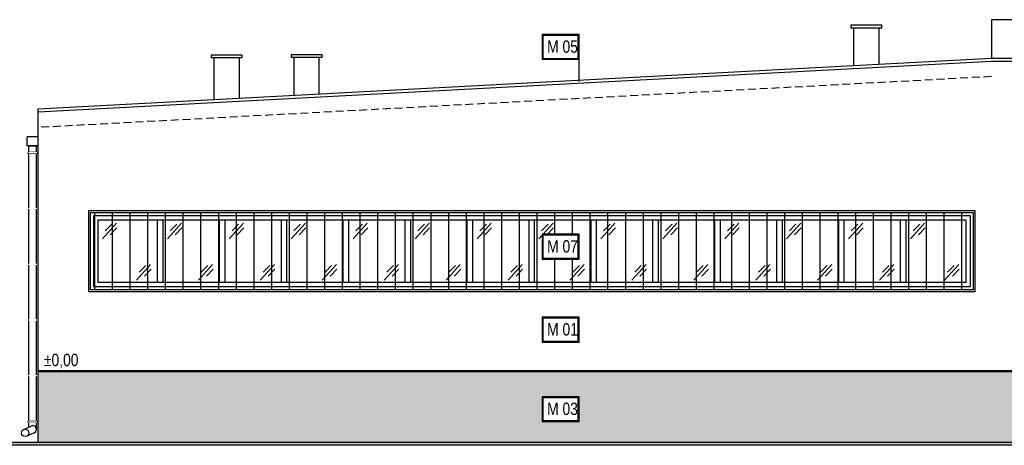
# Model space of a CAD drawing. Header units: millimetres. Extents: x 59331 to 112314, y -16110 to 34390.
# Tile 50 of 198: x 76401 to 77991, y -3573 to -2886. Entities that reach past the tile are written whole.
import ezdxf

# ---------------------------------------------------------------- set-up
doc = ezdxf.new("R2010")
doc.units = ezdxf.units.MM
doc.set_wipeout_variables(frame=1)
doc.linetypes.add('DASHEDX2', pattern=[38.1, 25.4, -12.7])
for name, color, linetype in [('_HSA_HATCH ELEWACJA', 8, 'Continuous'), ('_HSA_OPIS', 43, 'Continuous'), ('_HSA_PRZERYWANE', 153, 'DASHEDX2'), ('_HSA_STOLARKA_ZEWNĘTRZNA', 132, 'Continuous'), ('_HSA_WIDOKOWE', 1, 'Continuous'), ('_HSA_WIDOKOWE_CIENKIE', 8, 'Continuous'), ('_HSA_ŚCIANY_KONSTRUKCYJNE', 3, 'Continuous')]:
    doc.layers.add(name, color=color, linetype=linetype)
doc.layers.add('_HSA_POMOC', color=120, linetype='Continuous', plot=False)
doc.styles.add('ARIAL_100', font='Arial.ttf', dxfattribs={"width": 0.8, "height": 20})

# ---------------------------------------------------------------- blocks, each defined once
blk = doc.blocks.new('A$Cc038301c')
blk.add_wipeout([(0, 115), (0, 0), (1415, 0), (1415, 115)])
for p, q in [((103, 7), (103, 108)), ((112, 7), (112, 108)), ((203, 7), (203, 108)), ((212, 7), (212, 108)), ((303, 7), (303, 108)), ((312, 7), (312, 108)), ((403, 7), (403, 108)), ((412, 7), (412, 108)), ((503, 7), (503, 108)), ((512, 7), (512, 108)), ((603, 7), (603, 108)), ((612, 7), (612, 108)), ((703, 7), (703, 108)), ((712, 7), (712, 108)), ((803, 7), (803, 108)), ((812, 7), (812, 108)), ((903, 7), (903, 108)), ((912, 7), (912, 108)), ((1003, 7), (1003, 108)), ((1012, 7), (1012, 108)), ((1103, 7), (1103, 108)), ((1112, 7), (1112, 108)), ((1203, 7), (1203, 108)), ((1212, 7), (1212, 108)), ((1303, 7), (1303, 108)), ((1312, 7), (1312, 108))]:
    blk.add_line(p, q)
at = {"ltscale": 10}
for points in [[(0, 115), (1415, 115), (1415, 0), (0, 0)], [(7, 108), (1408, 108), (1408, 7), (7, 7)]]:
    blk.add_lwpolyline(points, close=True, dxfattribs=at)
at = {"layer": '_HSA_WIDOKOWE_CIENKIE', "color": 9}
for points in [[(13.9, 77.5), (36.7, 102.7)], [(18.3, 90.2), (29, 101.1)], [(118.9, 77.5), (141.7, 102.7)], [(123.3, 90.2), (134, 101.1)], [(218.9, 77.5), (241.7, 102.7)], [(223.3, 90.2), (234, 101.1)], [(318.9, 77.5), (341.7, 102.7)], [(323.3, 90.2), (334, 101.1)], [(418.9, 77.5), (441.7, 102.7)], [(423.3, 90.2), (434, 101.1)], [(518.9, 77.5), (541.7, 102.7)], [(523.3, 90.2), (534, 101.1)], [(618.9, 77.5), (641.7, 102.7)], [(623.3, 90.2), (634, 101.1)], [(718.9, 77.5), (741.7, 102.7)], [(723.3, 90.2), (734, 101.1)], [(818.9, 77.5), (841.7, 102.7)], [(823.3, 90.2), (834, 101.1)], [(918.9, 77.5), (941.7, 102.7)], [(923.3, 90.2), (934, 101.1)], [(1018.9, 77.5), (1041.7, 102.7)], [(1023.3, 90.2), (1034, 101.1)], [(1118.9, 77.5), (1141.7, 102.7)], [(1123.3, 90.2), (1134, 101.1)], [(1218.9, 77.5), (1241.7, 102.7)], [(1223.3, 90.2), (1234, 101.1)], [(1318.9, 77.5), (1341.7, 102.7)], [(1323.3, 90.2), (1334, 101.1)], [(26.7, 84), (37.4, 94.9)], [(131.7, 84), (142.4, 94.9)], [(231.7, 84), (242.4, 94.9)], [(331.7, 84), (342.4, 94.9)], [(431.7, 84), (442.4, 94.9)], [(531.7, 84), (542.4, 94.9)], [(631.7, 84), (642.4, 94.9)], [(731.7, 84), (742.4, 94.9)], [(831.7, 84), (842.4, 94.9)], [(931.7, 84), (942.4, 94.9)], [(1031.7, 84), (1042.4, 94.9)], [(1131.7, 84), (1142.4, 94.9)], [(1231.7, 84), (1242.4, 94.9)], [(1331.7, 84), (1342.4, 94.9)], [(69, 10.8), (91.9, 36)], [(73.5, 23.5), (84.2, 34.4)], [(169, 10.8), (191.9, 36)], [(173.5, 23.5), (184.2, 34.4)], [(269, 10.8), (291.9, 36)], [(273.5, 23.5), (284.2, 34.4)], [(369, 10.8), (391.9, 36)], [(373.5, 23.5), (384.2, 34.4)], [(469, 10.8), (491.9, 36)], [(473.5, 23.5), (484.2, 34.4)], [(569, 10.8), (591.9, 36)], [(573.5, 23.5), (584.2, 34.4)], [(669, 10.8), (691.9, 36)], [(673.5, 23.5), (684.2, 34.4)], [(769, 10.8), (791.9, 36)], [(773.5, 23.5), (784.2, 34.4)], [(869, 10.8), (891.9, 36)], [(873.5, 23.5), (884.2, 34.4)], [(969, 10.8), (991.9, 36)], [(973.5, 23.5), (984.2, 34.4)], [(1069, 10.8), (1091.9, 36)], [(1073.5, 23.5), (1084.2, 34.4)], [(1169, 10.8), (1191.9, 36)], [(1173.5, 23.5), (1184.2, 34.4)], [(1269, 10.8), (1291.9, 36)], [(1273.5, 23.5), (1284.2, 34.4)], [(1374, 10.8), (1396.9, 36)], [(1378.5, 23.5), (1389.2, 34.4)], [(81.9, 17.3), (92.6, 28.2)], [(181.9, 17.3), (192.6, 28.2)], [(281.9, 17.3), (292.6, 28.2)], [(381.9, 17.3), (392.6, 28.2)], [(481.9, 17.3), (492.6, 28.2)], [(581.9, 17.3), (592.6, 28.2)], [(681.9, 17.3), (692.6, 28.2)], [(781.9, 17.3), (792.6, 28.2)], [(881.9, 17.3), (892.6, 28.2)], [(981.9, 17.3), (992.6, 28.2)], [(1081.9, 17.3), (1092.6, 28.2)], [(1181.9, 17.3), (1192.6, 28.2)], [(1281.9, 17.3), (1292.6, 28.2)], [(1386.9, 17.3), (1397.6, 28.2)]]:
    blk.add_lwpolyline(points, dxfattribs=at)
blk = doc.blocks.new('A$C7b78dd1b')
at = {"transparency": 33554687}
h = blk.add_hatch(dxfattribs=at)
h.set_pattern_fill('ANSI31', color=256, scale=9, angle=45)
h.set_pattern_definition([(90, (-715.5, 128), (-28.575, 0), [])])
h.paths.add_polyline_path([(-1428, 128), (-3, 128), (-3, 3), (-1428, 3)])
for points in [[(-1431, 131), (0, 131), (0, 0), (-1431, 0)], [(-1428, 128), (-3, 128), (-3, 3), (-1428, 3)]]:
    blk.add_lwpolyline(points, close=True)
blk = doc.blocks.new('*U353')
at = {"layer": '_HSA_POMOC'}
for p, q in [((-12.6, -478.3), (-11.6, -478.3)), ((-12.1, -477.8), (-12.1, -478.8))]:
    blk.add_line(p, q, dxfattribs=at)
blk.add_wipeout([(-6, 0), (6, 0), (6, -457.6), (6, -458), (5.9, -458.4), (5.9, -458.8), (5.8, -459.2), (5.7, -459.6), (5.5, -460), (5.3, -460.5), (5.1, -460.8), (4.9, -461.1), (4.6, -461.5), (4.4, -461.7), (4, -462.1), (3.7, -462.3), (3.4, -462.6), (3.1, -462.8), (2.7, -463), (2.6, -463.1), (-9.5, -468.7), (-9.8, -468.9), (-10.3, -469), (-10.7, -469.2), (-11.2, -469.2), (-11.6, -469.3), (-12.1, -469.3), (-12.6, -469.3), (-13, -469.3), (-13.6, -469.1), (-13.9, -469), (-14.2, -468.9), (-14.7, -468.7), (-14.9, -468.6), (-15.2, -468.4), (-15.6, -468.2), (-15.8, -468), (-16.1, -467.8), (-16.3, -467.6), (-16.6, -467.3), (-16.8, -467), (-17.1, -466.7), (-17.3, -466.3), (-17.4, -466), (-17.6, -465.7), (-17.7, -465.4), (-17.8, -465.1), (-17.9, -464.8), (-18, -464.4), (-18.1, -464.1), (-18.1, -463.7), (-18.1, -463.3), (-18.1, -463.1), (-18.1, -462.7), (-18, -462.3), (-18, -462), (-17.8, -461.6), (-17.7, -461.3), (-17.6, -460.9), (-17.5, -460.7), (-17.3, -460.3), (-17, -459.9), (-16.9, -459.7), (-16.6, -459.4), (-16.4, -459.2), (-16.1, -458.9), (-16, -458.7), (-15.8, -458.6), (-15.5, -458.4), (-15.2, -458.2), (-15.1, -458.1), (-14.9, -458), (-14.9, -458), (-6, -453.8)])
for p, q in [((-6, 0), (6, 0)), ((6, -457.6), (6, 0)), ((-6, -453.8), (-6, 0)), ((-14.7, -457.9), (-2.6, -452.2)), ((2.6, -463.1), (-9.5, -468.7))]:
    blk.add_line(p, q)
for points in [[(-7, -10), (7, -10), (7, -12), (-7, -12)], [(-7, -444.6), (7, -444.6), (7, -446.6), (-7, -446.6)]]:
    blk.add_lwpolyline(points, close=True)
blk.add_circle((-12.1, -463.3), 6)
blk.add_arc((0, -457.6), 6, 295.1878, 115.1878)
for points in [[(-7, -12), (-7, -10), (7, -10), (7, -12)], [(-7, -102), (-7, -100), (7, -100), (7, -102)], [(-7, -192), (-7, -190), (7, -190), (7, -192)], [(-7, -282), (-7, -280), (7, -280), (7, -282)], [(-7, -372), (-7, -370), (7, -370), (7, -372)], [(-7, -446.6), (-7, -444.6), (7, -444.6), (7, -446.6)]]:
    blk.add_wipeout(points)
blk = doc.blocks.new('A$C43494AD3')
blk.add_wipeout([(-70, 40), (-70, 0), (-10, 0), (-10, 40)])
for points in [[(-70, 40), (-10, 40), (-10, 0), (-70, 0)], [(-68.5, 38.5), (-11.5, 38.5), (-11.5, 1.5), (-68.5, 1.5)]]:
    blk.add_lwpolyline(points, close=True)
at = {"style": 'ARIAL_100', "width": 0.8}
blk.add_attdef('M_01', (-61.7, 9.7), '', height=20, dxfattribs=at)

msp = doc.modelspace()

# ---------------------------------------------------------------- hatches: boundary and pattern name
at = {"layer": '_HSA_HATCH ELEWACJA', "true_color": 0x946229}
h = msp.add_hatch(color=37, dxfattribs=at)
h.dxf.hatch_style = 1
h.paths.add_polyline_path([(88358.19, -3454.26), (76431.33, -3454.26), (76431.33, -3568.19), (88358.19, -3568.19)])
at = {"layer": '_HSA_WIDOKOWE', "ltscale": 10}
h = msp.add_hatch(color=256, dxfattribs=at)
h.dxf.hatch_style = 1
h.paths.add_polyline_path([(88608.19, -3568.26), (88608.19, -3573.26), (76181.33, -3573.26), (76181.33, -3568.26)])

# ---------------------------------------------------------------- linework, layer by layer
at = {"layer": '_HSA_POMOC'}
msp.add_line((76431.33, -3452.26), (88358.19, -3452.26), dxfattribs=at)
at = {"layer": '_HSA_PRZERYWANE', "ltscale": 0.5}
msp.add_line((77970.69, -2978.07), (76431.33, -3060.15), dxfattribs=at)
at = {"layer": '_HSA_WIDOKOWE'}
for p, q in [((77970.69, -2886.19), (77970.69, -2948.03)), ((78023.69, -2886.19), (77970.69, -2886.19))]:
    msp.add_line(p, q, dxfattribs=at)
for points in [[(77743.65, -2899.2), (77793.65, -2899.2), (77793.65, -2895.11), (77743.65, -2895.11)], [(76710.7, -2947.39), (76760.7, -2947.39), (76760.7, -2943.63), (76710.7, -2943.63)], [(76839.77, -2946.74), (76889.77, -2946.74), (76889.77, -2942.65), (76839.77, -2942.65)]]:
    msp.add_lwpolyline(points, close=True, dxfattribs=at)
for points in [[(77748.65, -2959.87), (77748.65, -2899.2), (77788.65, -2899.2), (77788.65, -2957.74)], [(76715.7, -3014.95), (76715.7, -2947.39), (76755.7, -2947.39), (76755.7, -3012.82)], [(76844.77, -3008.07), (76844.77, -2946.74), (76884.77, -2946.74), (76884.77, -3005.93)]]:
    msp.add_lwpolyline(points, dxfattribs=at)
at = {"layer": '_HSA_WIDOKOWE', "ltscale": 10}
msp.add_lwpolyline([(88608.19, -3573.26), (76181.33, -3573.26), (76181.33, -3568.26), (88608.19, -3568.26)], close=True, dxfattribs=at)
at = {"layer": '_HSA_WIDOKOWE_CIENKIE'}
msp.add_line((76431.33, -3454.26), (88358.19, -3454.26), dxfattribs=at)
at = {"layer": '_HSA_WIDOKOWE_CIENKIE', "ltscale": 10}
for points in [[(76431.33, -3035.12), (77970.82, -2953.03), (78050.19, -2953.03)], [(76431.33, -3075.45), (76413.59, -3075.45)], [(76431.33, -3089.95), (76413.59, -3089.95), (76413.59, -3075.45)]]:
    msp.add_lwpolyline(points, dxfattribs=at)
at = {"layer": '_HSA_ŚCIANY_KONSTRUKCYJNE', "ltscale": 10}
msp.add_line((77970.69, -2948.03), (78050.19, -2948.03), dxfattribs=at)
msp.add_lwpolyline([(76431.33, -3568.19), (76431.33, -3030.11), (77970.69, -2948.03)], dxfattribs=at)

# ---------------------------------------------------------------- texts
at = {"layer": '_HSA_POMOC', "insert": (76440.58, -3425.44), "char_height": 20, "attachment_point": 1, "style": 'ARIAL_100'}
msp.add_mtext_dynamic_manual_height_columns('%%P0,00', width=382.8354, gutter_width=100, heights=[0], dxfattribs=at)

# ---------------------------------------------------------------- next in the draw order: block references
at = {"layer": '_HSA_OPIS'}
ref = msp.add_blockref('A$C43494AD3', (77314.87, -2910.08), dxfattribs=dict(at, xscale=-1, rotation=180))
ref.add_attrib('M_01', 'M 05', (77253.13, -2939.57), dxfattribs={"layer": '0', "height": 20, "style": 'ARIAL_100', "width": 0.8})
ref = msp.add_blockref('A$C43494AD3', (77314.87, -3366.58), dxfattribs=dict(at, xscale=-1, rotation=180))
ref.add_attrib('M_01', 'M 01', (77253.13, -3396.07), dxfattribs={"layer": '0', "height": 20, "style": 'ARIAL_100', "width": 0.8})
ref = msp.add_blockref('A$C43494AD3', (77314.87, -3494.86), dxfattribs=dict(at, xscale=-1, rotation=180))
ref.add_attrib('M_01', 'M 03', (77253.13, -3524.35), dxfattribs={"layer": '0', "height": 20, "style": 'ARIAL_100', "width": 0.8})
at = {"layer": '_HSA_STOLARKA_ZEWNĘTRZNA', "ltscale": 10}
msp.add_blockref('A$Cc038301c', (76521.01, -3317.26), dxfattribs=at)
at = {"layer": '_HSA_WIDOKOWE_CIENKIE'}
msp.add_blockref('*U353', (76422.33, -3089.95), dxfattribs=at)

# ---------------------------------------------------------------- next in the draw order: linework, layer by layer
at = {"layer": '_HSA_OPIS'}
msp.add_line((77304.87, -2986.12), (77304.87, -2950.08), dxfattribs=at)

# ---------------------------------------------------------------- next in the draw order: block references
at = {"layer": '_HSA_WIDOKOWE_CIENKIE', "ltscale": 10}
msp.add_blockref('A$C7b78dd1b', (77944.01, -3325.26), dxfattribs=at)

# ---------------------------------------------------------------- next in the draw order: block references
at = {"layer": '_HSA_OPIS'}
ref = msp.add_blockref('A$C43494AD3', (77314.87, -3232.64), dxfattribs=dict(at, xscale=-1, rotation=180))
ref.add_attrib('M_01', 'M 07', (77253.13, -3262.13), dxfattribs={"layer": '0', "height": 20, "style": 'ARIAL_100', "width": 0.8})

doc.saveas('drawing.dxf')
